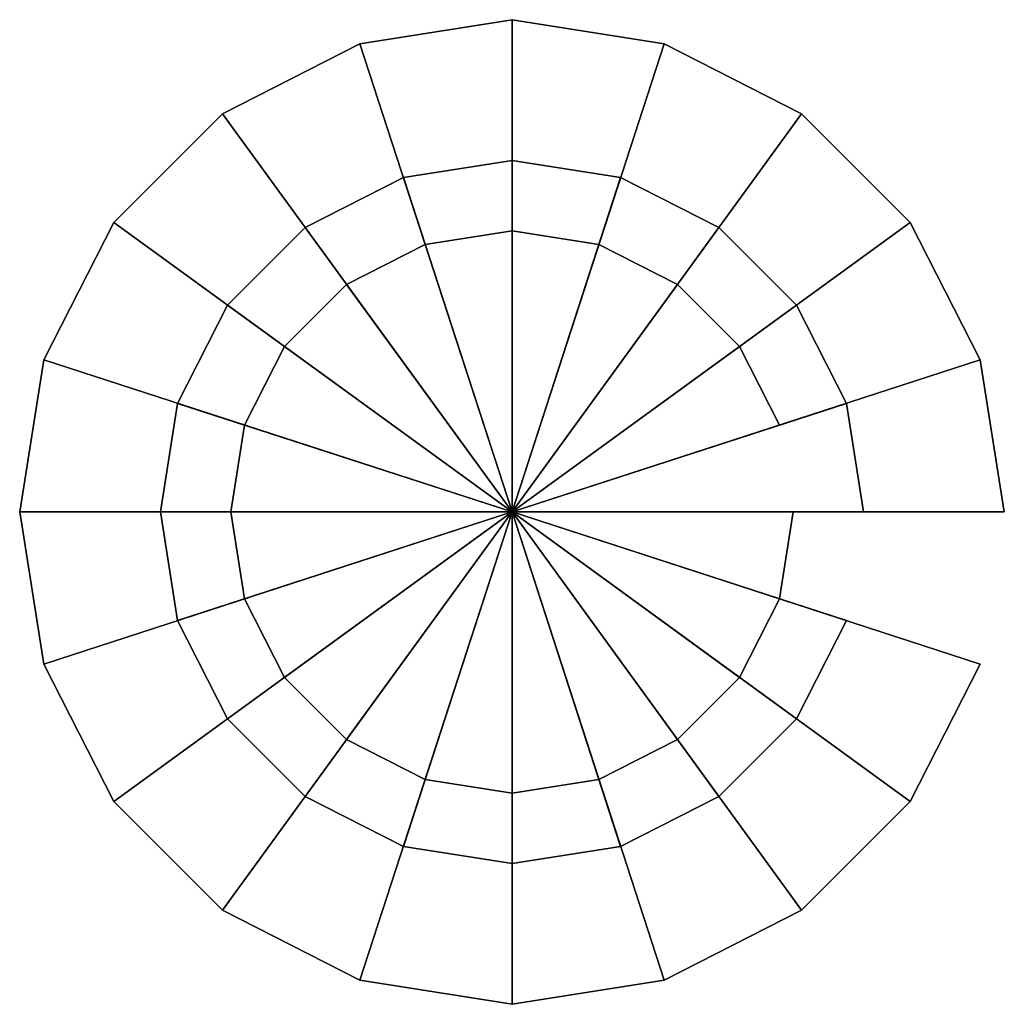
# Model space of a CAD drawing. Header units: millimetres. Extents: x 18 to 32, y 17.5 to 31.5.
import ezdxf

# ---------------------------------------------------------------- set-up
doc = ezdxf.new("R2010")
doc.units = ezdxf.units.MM
doc.layers.add('MANIJA', color=3, linetype='Continuous')

msp = doc.modelspace()

# ---------------------------------------------------------------- meshes
at = {"layer": 'MANIJA'}
mesh = msp.add_polymesh((20, 4), dxfattribs=dict(at, m_close=True))
for k, corner in enumerate([(25, 24.5, 2), (32, 24.5, 2), (32, 24.5, 1), (25, 24.5, 1), (25, 24.5, 2), (31.657, 26.663, 2), (31.657, 26.663, 1), (25, 24.5, 1), (25, 24.5, 2), (30.663, 28.614, 2), (30.663, 28.614, 1), (25, 24.5, 1), (25, 24.5, 2), (29.114, 30.163, 2), (29.114, 30.163, 1), (25, 24.5, 1), (25, 24.5, 2), (27.163, 31.157, 2), (27.163, 31.157, 1), (25, 24.5, 1), (25, 24.5, 2), (25, 31.5, 2), (25, 31.5, 1), (25, 24.5, 1), (25, 24.5, 2), (22.837, 31.157, 2), (22.837, 31.157, 1), (25, 24.5, 1), (25, 24.5, 2), (20.886, 30.163, 2), (20.886, 30.163, 1), (25, 24.5, 1), (25, 24.5, 2), (19.337, 28.614, 2), (19.337, 28.614, 1), (25, 24.5, 1), (25, 24.5, 2), (18.343, 26.663, 2), (18.343, 26.663, 1), (25, 24.5, 1), (25, 24.5, 2), (18, 24.5, 2), (18, 24.5, 1), (25, 24.5, 1), (25, 24.5, 2), (18.343, 22.337, 2), (18.343, 22.337, 1), (25, 24.5, 1), (25, 24.5, 2), (19.337, 20.386, 2), (19.337, 20.386, 1), (25, 24.5, 1), (25, 24.5, 2), (20.886, 18.837, 2), (20.886, 18.837, 1), (25, 24.5, 1), (25, 24.5, 2), (22.837, 17.843, 2), (22.837, 17.843, 1), (25, 24.5, 1), (25, 24.5, 2), (25, 17.5, 2), (25, 17.5, 1), (25, 24.5, 1), (25, 24.5, 2), (27.163, 17.843, 2), (27.163, 17.843, 1), (25, 24.5, 1), (25, 24.5, 2), (29.114, 18.837, 2), (29.114, 18.837, 1), (25, 24.5, 1), (25, 24.5, 2), (30.663, 20.386, 2), (30.663, 20.386, 1), (25, 24.5, 1), (25, 24.5, 2), (31.657, 22.337, 2), (31.657, 22.337, 1), (25, 24.5, 1)]):
    mesh.set_mesh_vertex(divmod(k, 4), corner)
mesh = msp.add_polymesh((20, 4), dxfattribs=dict(at, m_close=True))
for k, corner in enumerate([(25, 24.5, 4), (30, 24.5, 4), (30, 24.5, 3), (25, 24.5, 3), (25, 24.5, 4), (29.755, 26.045, 4), (29.755, 26.045, 3), (25, 24.5, 3), (25, 24.5, 4), (29.045, 27.439, 4), (29.045, 27.439, 3), (25, 24.5, 3), (25, 24.5, 4), (27.939, 28.545, 4), (27.939, 28.545, 3), (25, 24.5, 3), (25, 24.5, 4), (26.545, 29.255, 4), (26.545, 29.255, 3), (25, 24.5, 3), (25, 24.5, 4), (25, 29.5, 4), (25, 29.5, 3), (25, 24.5, 3), (25, 24.5, 4), (23.455, 29.255, 4), (23.455, 29.255, 3), (25, 24.5, 3), (25, 24.5, 4), (22.061, 28.545, 4), (22.061, 28.545, 3), (25, 24.5, 3), (25, 24.5, 4), (20.955, 27.439, 4), (20.955, 27.439, 3), (25, 24.5, 3), (25, 24.5, 4), (20.245, 26.045, 4), (20.245, 26.045, 3), (25, 24.5, 3), (25, 24.5, 4), (20, 24.5, 4), (20, 24.5, 3), (25, 24.5, 3), (25, 24.5, 4), (20.245, 22.955, 4), (20.245, 22.955, 3), (25, 24.5, 3), (25, 24.5, 4), (20.955, 21.561, 4), (20.955, 21.561, 3), (25, 24.5, 3), (25, 24.5, 4), (22.061, 20.455, 4), (22.061, 20.455, 3), (25, 24.5, 3), (25, 24.5, 4), (23.455, 19.745, 4), (23.455, 19.745, 3), (25, 24.5, 3), (25, 24.5, 4), (25, 19.5, 4), (25, 19.5, 3), (25, 24.5, 3), (25, 24.5, 4), (26.545, 19.745, 4), (26.545, 19.745, 3), (25, 24.5, 3), (25, 24.5, 4), (27.939, 20.455, 4), (27.939, 20.455, 3), (25, 24.5, 3), (25, 24.5, 4), (29.045, 21.561, 4), (29.045, 21.561, 3), (25, 24.5, 3), (25, 24.5, 4), (29.755, 22.955, 4), (29.755, 22.955, 3), (25, 24.5, 3)]):
    mesh.set_mesh_vertex(divmod(k, 4), corner)
mesh = msp.add_polymesh((20, 4), dxfattribs=dict(at, m_close=True))
for k, corner in enumerate([(25, 24.5, 3), (29, 24.5, 3), (29, 24.5, 2), (25, 24.5, 2), (25, 24.5, 3), (28.804, 23.264, 3), (28.804, 23.264, 2), (25, 24.5, 2), (25, 24.5, 3), (28.236, 22.149, 3), (28.236, 22.149, 2), (25, 24.5, 2), (25, 24.5, 3), (27.351, 21.264, 3), (27.351, 21.264, 2), (25, 24.5, 2), (25, 24.5, 3), (26.236, 20.696, 3), (26.236, 20.696, 2), (25, 24.5, 2), (25, 24.5, 3), (25, 20.5, 3), (25, 20.5, 2), (25, 24.5, 2), (25, 24.5, 3), (23.764, 20.696, 3), (23.764, 20.696, 2), (25, 24.5, 2), (25, 24.5, 3), (22.649, 21.264, 3), (22.649, 21.264, 2), (25, 24.5, 2), (25, 24.5, 3), (21.764, 22.149, 3), (21.764, 22.149, 2), (25, 24.5, 2), (25, 24.5, 3), (21.196, 23.264, 3), (21.196, 23.264, 2), (25, 24.5, 2), (25, 24.5, 3), (21, 24.5, 3), (21, 24.5, 2), (25, 24.5, 2), (25, 24.5, 3), (21.196, 25.736, 3), (21.196, 25.736, 2), (25, 24.5, 2), (25, 24.5, 3), (21.764, 26.851, 3), (21.764, 26.851, 2), (25, 24.5, 2), (25, 24.5, 3), (22.649, 27.736, 3), (22.649, 27.736, 2), (25, 24.5, 2), (25, 24.5, 3), (23.764, 28.304, 3), (23.764, 28.304, 2), (25, 24.5, 2), (25, 24.5, 3), (25, 28.5, 3), (25, 28.5, 2), (25, 24.5, 2), (25, 24.5, 3), (26.236, 28.304, 3), (26.236, 28.304, 2), (25, 24.5, 2), (25, 24.5, 3), (27.351, 27.736, 3), (27.351, 27.736, 2), (25, 24.5, 2), (25, 24.5, 3), (28.236, 26.851, 3), (28.236, 26.851, 2), (25, 24.5, 2), (25, 24.5, 3), (28.804, 25.736, 3), (28.804, 25.736, 2), (25, 24.5, 2)]):
    mesh.set_mesh_vertex(divmod(k, 4), corner)

doc.saveas('drawing.dxf')
